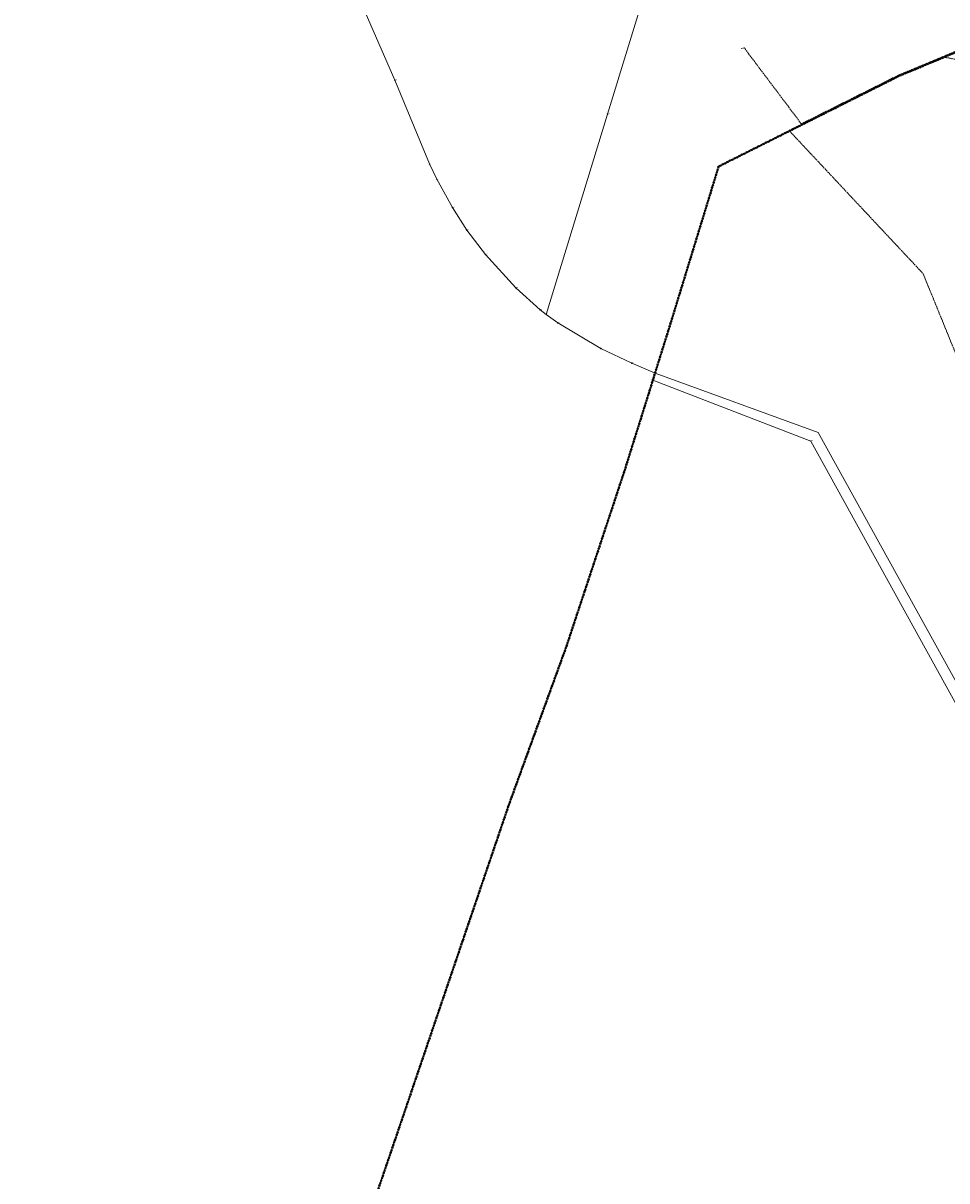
# Model space of a CAD drawing. Header units: metres. Extents: x 6524698 to 6533081, y 5883213 to 5896811.
# Tile 84 of 167: x 6527199 to 6528059, y 5890801 to 5891880. Entities that reach past the tile are written whole.
import ezdxf
from ezdxf.enums import TextEntityAlignment as Align

# ---------------------------------------------------------------- set-up
doc = ezdxf.new("R2010")
doc.units = ezdxf.units.M
doc.header["$MEASUREMENT"] = 0
for name, pattern in [('mapa zasadnicza$0$1.5_0.5', [2, 1.5, -0.5]), ('mapa zasadnicza$0$1.5_1.0', [2.5, 1.5, -1]), ('mapa zasadnicza$0$219-500', [0]), ('mapa zasadnicza$0$egkk-500', [2, 1.5, -0.5]), ('mapa zasadnicza$0$egug-500', [1, 0.5, -0.5])]:
    doc.linetypes.add(name, pattern=pattern)
doc.layers.get('0').update_dxf_attribs({"lineweight": 0})
for name, color, linetype in [('mapa zasadnicza$0$202-punkt graniczny', 7, 'Continuous'), ('mapa zasadnicza$0$202-punkt graniczny-Atr103', 7, 'Continuous'), ('mapa zasadnicza$0$203-punkt graniczny', 7, 'Continuous'), ('mapa zasadnicza$0$203-punkt graniczny-Atr103', 7, 'Continuous'), ('mapa zasadnicza$0$203-punkt graniczny-Atr104', 7, 'Continuous'), ('mapa zasadnicza$0$216-obręb ewidencyjny', 7, 'Continuous'), ('mapa zasadnicza$0$217-kontur klasyfikacyjny', 7, 'Continuous'), ('mapa zasadnicza$0$218-kontur użytku gruntowego', 7, 'Continuous'), ('mapa zasadnicza$0$219-działka ewidencyjna', 7, 'Continuous'), ('mapa zasadnicza$0$przewód elektroenergetyczny podziemny - ob. projektowany', 7, 'Continuous'), ('mapa zasadnicza$0$przewód elektroenergetyczny podziemny - ob. projektowany-Atr1', 7, 'Continuous')]:
    doc.layers.add(name, color=color, linetype=linetype)
doc.styles.add('mapa zasadnicza$0$STANDARD', font='Working1250', dxfattribs={"width": 0.75})

# ---------------------------------------------------------------- blocks, each defined once
blk = doc.blocks.new('mapa zasadnicza$0$202')
at = {"color": 0, "linetype": 'Continuous', "lineweight": 0}
blk.add_circle((0, 0), 0.25, dxfattribs=at)
blk = doc.blocks.new('mapa zasadnicza$0$203')
at = {"linetype": 'Continuous', "lineweight": 0}
h = blk.add_hatch(color=0, dxfattribs=at)
edge = h.paths.add_edge_path()
edge.add_arc((0, 0), 0.045, 0, 360)

msp = doc.modelspace()

# ---------------------------------------------------------------- linework, layer by layer
at = {"layer": 'mapa zasadnicza$0$216-obręb ewidencyjny', "color": 7, "linetype": 'mapa zasadnicza$0$1.5_1.0', "lineweight": 35, "flags": 128}
for points in [[(6528080.19, 5893144.58), (6528061.74, 5893201.21), (6528047.55, 5893241.88), (6528024.92, 5893315.29), (6528008.56, 5893361.13), (6527994.3, 5893412.78), (6527972.36, 5893501.34), (6527968.55, 5893513.63), (6527970.79, 5893518.44), (6527970.73, 5893522.51), (6527967.45, 5893552.31), (6527966.7, 5893563.53), (6527962.24, 5893630.13), (6528051.1, 5893681.86), (6528093.51, 5893704.95), (6528160.44, 5893751.29), (6528192.4, 5893787.97), (6528212.45, 5893801.88), (6528235.37, 5893817.79), (6528263.34, 5893839.22), (6528292.63, 5893867.35), (6528325.94, 5893899.11), (6528322.17, 5893903.05), (6528250.73, 5893995.91), (6528184.31, 5894083.49), (6528144.78, 5894142.59), (6528140.26, 5894150.17), (6528112.08, 5894189.3), (6528016.98, 5894319.35), (6528001.44, 5894344.63), (6527975.61, 5894386.54), (6527948.25, 5894431.11), (6527919.91, 5894480.01), (6527892.39, 5894527.5), (6527882.42, 5894543.56), (6527855.65, 5894587.93), (6527823.65, 5894640.97), (6527805.93, 5894633.3), (6527750.7, 5894622.26), (6527703.08, 5894611.82), (6527660.79, 5894602.88), (6527644.2, 5894599.12), (6527623.22, 5894594.36), (6527546.55, 5894577.52), (6527485.04, 5894564.12), (6527442.59, 5894555.97), (6527376.5, 5894538.97), (6527356.91, 5894534.04), (6527324.89, 5894525.35), (6527242.36, 5894508.66), (6527235, 5894507.23), (6527228.04, 5894506.29), (6527159.89, 5894496.69), (6527053.58, 5894471.18), (6527004.75, 5894459.61), (6526977.15, 5894360.97), (6526895.2, 5894390.7), (6526886.54, 5894409.25), (6526848.25, 5894423.17), (6526790.81, 5894405.63), (6526783.96, 5894403.77), (6526751.66, 5894393.24), (6526675.52, 5894369.12), (6526524.19, 5894423.84), (6526526.13, 5894397.23), (6526528.98, 5894342.85), (6526531.21, 5894300.39), (6526524.41, 5894296.52), (6526520.88, 5894294.84), (6526433.18, 5894243.61), (6526409.32, 5894231.32), (6526314.07, 5894204.53), (6526268.73, 5894188.91), (6526258.95, 5894183.01), (6526232.67, 5894174.45), (6526048.77, 5894185.58), (6526028.42, 5894185.14), (6525944.02, 5894189.55), (6525880.8, 5894192.86), (6525865.46, 5894208.87), (6525815.37, 5894268.24), (6525725.76, 5894354.61), (6525677.43, 5894405.04), (6525642.47, 5894443.85), (6525631.75, 5894455.74), (6525621.46, 5894467.17), (6525618.11, 5894470.89), (6525610.84, 5894478.96), (6525545.06, 5894551.99), (6525537.2, 5894560.72), (6525460.52, 5894338.76), (6525456.21, 5894326.33), (6525450.16, 5894308.9), (6525445.22, 5894294.63), (6525423.21, 5894231.15), (6525415.4, 5894208.63), (6525399.64, 5894161.49), (6525369.98, 5894072.79), (6525342.34, 5893997.91), (6525337.4, 5893981.36), (6525266.58, 5893924.52), (6525217.93, 5893885.48), (6525120.08, 5893806.06), (6525080.21, 5893781.94), (6525034.62, 5893753.64), (6524956.86, 5893706.08), (6524954.17, 5893701.72), (6524952.33, 5893698.77), (6524951.12, 5893696.84), (6524924.06, 5893653.68), (6524922.11, 5893650.61), (6524908.03, 5893628.41), (6524885.99, 5893594.37), (6524823.72, 5893494.6), (6524818.62, 5893484.85), (6524776.38, 5893404.01), (6524760.03, 5893372.45), (6524743.69, 5893340.87), (6524727.34, 5893309.3), (6524725.32, 5893305.6), (6524701.12, 5893258.79), (6524698.5, 5893253.75), (6524741.55, 5893198.86), (6524787.16, 5893135.47), (6524797.48, 5893113.55), (6524827.59, 5893049.65), (6524848.15, 5892993.16), (6524885, 5892891.94), (6524886.71, 5892887.25), (6524900.94, 5892860.83), (6524938.01, 5892801.88), (6524942.47, 5892794.78), (6524958.2, 5892763.24), (6524982.49, 5892709.34), (6524989.65, 5892692.64), (6525021.29, 5892644.7), (6525047.57, 5892607.1), (6525072.42, 5892559.28), (6525080.98, 5892544.34), (6525104.23, 5892503.81), (6525105.73, 5892501.2), (6525124.09, 5892461.96), (6525158, 5892390.4), (6525163.69, 5892366.6), (6525187.74, 5892266.07), (6525200.42, 5892203.7), (6525210.27, 5892167.69), (6525235.54, 5892075.31), (6525239, 5892035.46), (6525241.84, 5892018.03), (6525246.18, 5891943.28), (6525246.02, 5891937.6), (6525245.65, 5891924.05), (6525244.65, 5891887.35), (6525244.88, 5891861.21), (6525245.32, 5891811.32), (6525234.24, 5891649.83), (6525224.07, 5891546.78), (6525208.12, 5891507.31), (6525193.48, 5891471.08), (6525186.45, 5891448.59), (6525184.14, 5891444.14), (6525180.5, 5891437.11), (6525176.64, 5891433.3), (6525163.56, 5891420.57), (6525150.33, 5891406.73), (6525149.34, 5891405.88), (6525147.46, 5891404.1), (6525146.26, 5891402.89), (6525142.82, 5891399.45), (6525132.06, 5891389.06), (6525128.35, 5891385.34), (6525124.8, 5891381.67), (6525121.13, 5891378.06), (6525095.65, 5891351.83), (6525053.05, 5891307.97), (6525038.88, 5891292.8), (6525015.99, 5891261.95), (6524996.02, 5891237.19), (6524958.43, 5891186.61), (6524908.74, 5891119.69), (6524979.34, 5891082.37), (6525035.16, 5891054.09), (6525074.44, 5891035.78), (6525140.68, 5891002.24), (6525158.27, 5890993.31), (6525169.95, 5890987.37), (6525189.03, 5890979.26), (6525225.79, 5890963.63), (6525241.68, 5890952.94), (6525280.63, 5890926.71), (6525286.23, 5890923.62), (6525353.13, 5890886.67), (6525387.9, 5890862.89), (6525416.13, 5890848.06), (6525465.51, 5890821.53), (6525489.55, 5890809.17), (6525532.35, 5890788.13), (6525593.44, 5890757.92), (6525656.38, 5890722.42), (6525712.1, 5890690.97), (6525744.09, 5890674.26), (6525753.93, 5890669.12), (6525811.57, 5890638.94), (6525889.01, 5890598.56), (6525902.26, 5890595.95), (6525968.12, 5890559.29), (6526048.15, 5890515.81), (6526148.09, 5890465.98), (6526205.96, 5890434.59), (6526262.38, 5890404.11), (6526332.75, 5890374.64), (6526425.41, 5890334.29), (6526595.63, 5890279.11), (6526573.45, 5890132.21), (6526575.25, 5890133.06), (6526592.18, 5890129.32), (6526722.43, 5890098.71), (6526728.64, 5890098.03), (6526735.76, 5890098.07), (6526740.34, 5890097.85), (6526742.25, 5890097.45), (6526749.57, 5890095.95), (6526757.09, 5890094.4), (6526758.07, 5890090.77), (6526792.43, 5890086.11), (6526812.21, 5890083.05), (6526890.35, 5890080.91), (6526909.87, 5890084.83), (6526952.34, 5890094.44), (6526971.01, 5890104.38), (6526981, 5890111.26), (6526988.84, 5890116.67), (6527008.52, 5890134.26), (6527045.63, 5890148.55), (6527057.31, 5890152.25), (6527077.89, 5890166.68), (6527165.07, 5890215.69), (6527220.83, 5890245.22), (6527241.28, 5890253.87), (6527273.45, 5890274.12), (6527288.1, 5890288.63), (6527313.38, 5890308.14), (6527321.27, 5890314.22), (6527338.23, 5890321.73), (6527355.64, 5890331.57), (6527391.42, 5890349.92), (6527454.67, 5890547.02), (6527509.07, 5890729.27), (6527517.65, 5890758.02), (6527651.09, 5891150.82), (6527705.03, 5891299.34), (6527759.25, 5891463.12), (6527785.51, 5891547.1), (6527787.58, 5891553.86), (6527801.61, 5891598.79), (6527846.82, 5891746.29), (6528014.33, 5891830.31), (6528198.8, 5891907.55), (6528440.31, 5891996.73), (6528394.78, 5892128.68), (6528377.11, 5892179.95), (6528349.09, 5892260.65), (6528334.62, 5892315.93), (6528299.61, 5892411.02), (6528296.22, 5892421.59), (6528276.69, 5892498.16), (6528274.02, 5892507.32), (6528253.12, 5892581.84), (6528217.45, 5892695.43), (6528216.98, 5892718.27), (6528214.23, 5892726.13), (6528211.23, 5892742.29), (6528202.22, 5892766.07), (6528192.07, 5892792.85), (6528171.14, 5892860.59), (6528166.45, 5892875.8), (6528118.84, 5893029.51), (6528114.87, 5893046.22), (6528103.06, 5893080.73)], [(6528810.71, 5892032.32), (6528743.5, 5892026.91), (6528665.82, 5892020.2), (6528618.95, 5892016.86), (6528446.42, 5891995.98), (6528440.31, 5891996.73), (6528198.8, 5891907.55), (6528014.33, 5891830.31), (6527846.82, 5891746.29), (6527801.61, 5891598.79), (6527787.58, 5891553.86), (6527785.51, 5891547.1), (6527759.25, 5891463.12), (6527705.03, 5891299.34), (6527651.09, 5891150.82), (6527517.65, 5890758.02), (6527509.07, 5890729.27), (6527454.67, 5890547.02), (6527391.42, 5890349.92), (6527469.9, 5890380.85), (6527548.32, 5890411.76), (6527628.31, 5890449.47), (6527701.79, 5890487.35), (6527781.71, 5890531.45), (6527831.96, 5890559.17), (6527894.74, 5890596), (6527918.86, 5890538.44), (6527996.61, 5890364.36), (6528002.77, 5890340.12), (6528015.06, 5890276.2), (6528068.35, 5890122.94), (6528069.52, 5890117.74), (6528086.27, 5890073.01), (6528087.43, 5890069.91), (6528144.14, 5889918.51), (6528178.59, 5889821.74), (6528194.07, 5889776.62), (6528203.76, 5889751.35), (6528219.86, 5889705.13), (6528289.3, 5889557.06), (6528293.69, 5889548.36), (6528315.49, 5889501.75), (6528319.49, 5889494.06), (6528320.3, 5889498.78), (6528374.9, 5889392.75), (6528393.7, 5889357.37), (6528402.97, 5889333.92), (6528406.48, 5889321.22), (6528417.63, 5889287.69), (6528426.72, 5889250.74), (6528427.12, 5889249.1), (6528437.2, 5889208.11), (6528462.62, 5889141.48), (6528476.98, 5889088.52), (6528479.5, 5889060.26), (6528487.24, 5889042.5), (6528497.03, 5888999.3), (6528513.44, 5888948.22), (6528513.62, 5888944.51), (6528514.32, 5888935.53), (6528517.9, 5888889.57), (6528521.9, 5888874.59), (6528534.18, 5888828.64), (6528537.21, 5888800.87), (6528538.55, 5888788.67), (6528539.84, 5888759.55), (6528540.29, 5888749.47), (6528546.56, 5888728.63), (6528550.89, 5888720.89), (6528554.61, 5888714.22), (6528572.89, 5888682.85), (6528612.6, 5888606.5), (6528643.54, 5888542.38), (6528657.02, 5888506.94), (6528675.5, 5888460.67), (6528681.51, 5888445.9), (6528704.85, 5888377.17), (6528713.34, 5888354.12), (6528741.09, 5888278.42), (6528766.6, 5888207.14), (6528788.71, 5888147.82), (6528812.94, 5888083.84), (6528826.58, 5888045.33), (6528850.06, 5887982.04), (6528866.81, 5887934.63), (6528879.99, 5887896.72), (6528918.8, 5887790.89), (6528952.56, 5887701.57), (6529019.26, 5887707.89), (6529031.01, 5887709.01), (6529109.21, 5887715.92), (6529166.14, 5887721.78), (6529262.28, 5887731.31), (6529282.79, 5887731.14), (6529289.52, 5887663.25), (6529296.91, 5887588.72), (6529312.34, 5887533.26), (6529320.57, 5887503.67), (6529321.72, 5887480.33), (6529315.22, 5887418.55), (6529296.28, 5887374.9), (6529295.89, 5887348.38), (6529295.74, 5887344.56), (6529294.33, 5887253.59), (6529300.1, 5887247.3), (6529460.65, 5887265.28), (6529607.85, 5887282.19), (6529604.22, 5887244.37), (6529619.06, 5887245.53), (6529620.4, 5887245.61), (6529751.62, 5887253.65), (6529836.5, 5887258.86), (6529917.79, 5887263.83), (6530037.96, 5887271.18), (6530037.77, 5887311.55), (6530035.48, 5887465.82), (6530294.87, 5887497.94), (6530342.75, 5887503.87), (6530390.63, 5887509.81), (6530435.08, 5887515.31), (6530469.62, 5887519.59), (6530472.76, 5887520.14), (6530455.94, 5887633.47), (6530452.16, 5887659), (6530429.5, 5887800.32), (6530425.85, 5887820.62), (6530434.17, 5887821.11), (6530435.15, 5887821.09), (6530501.5, 5887826.49), (6530563.57, 5887831.54), (6530569.25, 5887832), (6530626.35, 5887836.71), (6530689.94, 5887841.95), (6530699.77, 5887842.77), (6530753.72, 5887845.97), (6530816.4, 5887849.69), (6530847.34, 5887851.53), (6530851.75, 5887851.79), (6530878, 5887853.36), (6530941.55, 5887857.17), (6531028.05, 5887862.36), (6531029.51, 5887862.54), (6531089.96, 5887870.11), (6531157.91, 5887878.61), (6531147.74, 5887927.21), (6531134.09, 5887992.44), (6531130.39, 5888022.23), (6531130.01, 5888024.33), (6531127.76, 5888039.49), (6531114.28, 5888108.63), (6531110.56, 5888127.5), (6531105.84, 5888172.24), (6531089.18, 5888214.66), (6531070.01, 5888263.46), (6531063.59, 5888283), (6531047.06, 5888328.03), (6531038.58, 5888352.41), (6531021.83, 5888400.87), (6531015.19, 5888413.6), (6531005.83, 5888460.28), (6531006, 5888467.6), (6531006.12, 5888486.87), (6531000.78, 5888546.56), (6530994.46, 5888582.13), (6530992.02, 5888587.87), (6530975.04, 5888631.61), (6530968.96, 5888647.12), (6530918.79, 5888737.7), (6530893.21, 5888788.19), (6530875.95, 5888835.79), (6530824.74, 5888967.12), (6530698.19, 5888957.37), (6530696.88, 5888957.26), (6530690.8, 5888956.75), (6530665.31, 5889016.21), (6530647.2, 5889058.57), (6530634.24, 5889085.41), (6530634.99, 5889106.79), (6530619.51, 5889109.25), (6530602.59, 5889110.21), (6530580.67, 5889109.48), (6530563.76, 5889105.91), (6530556.11, 5889102.91), (6530554.6, 5889108.92), (6530550.45, 5889111.73), (6530532.14, 5889151.93), (6530513.79, 5889192.45), (6530502.04, 5889258.4), (6530482.32, 5889287.2), (6530469.7, 5889327.04), (6530465.02, 5889440.31), (6530478.29, 5889507.42), (6530476.75, 5889539.74), (6530454.68, 5889579.85), (6530444.35, 5889666), (6530447.75, 5889689.9), (6530449.31, 5889721.21), (6530456.42, 5889744.94), (6530489.74, 5889803.92), (6530476.19, 5889829.67), (6530441.37, 5889895.14), (6530436.32, 5889900.67), (6530377.31, 5890013.31), (6530319.1, 5890126.26), (6530282.19, 5890186.6), (6530272.79, 5890201.79), (6530203.17, 5890307.87), (6530172.91, 5890358.56), (6530084.18, 5890524.8), (6530023.66, 5890630.14), (6529988.68, 5890702.02), (6529902.56, 5890854), (6529878.29, 5890895.67), (6529853.22, 5890939.23), (6529790.88, 5891059.39), (6529783.8, 5891073.31), (6529750.15, 5891126.7), (6529715.67, 5891191.31), (6529711.87, 5891220.22), (6529686.86, 5891413.55), (6529894.11, 5891526.79), (6529935.18, 5891550.85), (6529897.51, 5891589.82), (6529852.46, 5891637.21), (6529830.78, 5891658.8), (6529798.22, 5891693.91), (6529778.68, 5891710.68), (6529723.77, 5891769.55), (6529664.88, 5891829.87), (6529592.94, 5891899.3), (6529520.59, 5891969.98), (6529496.71, 5891996.9), (6529443.6, 5892048.07), (6529413.19, 5892074.88), (6529373, 5892116.29), (6529315.87, 5892175.4), (6529302.53, 5892163.8), (6529299.93, 5892161.54), (6529272.43, 5892137.61), (6529198.7, 5892096.25), (6529183.63, 5892087.79), (6529163.27, 5892079.55), (6529137.05, 5892069.83), (6529084.54, 5892065.08), (6528929.03, 5892047.18)]]:
    msp.add_lwpolyline(points, close=True, dxfattribs=at)
at = {"layer": 'mapa zasadnicza$0$217-kontur klasyfikacyjny', "color": 92, "linetype": 'mapa zasadnicza$0$egkk-500', "lineweight": 18, "flags": 128}
for points in [[(6528056.95, 5891848.15), (6528014.33, 5891830.31)], [(6528232.11, 5891813.04), (6528056.95, 5891848.15)], [(6528014.33, 5891830.31), (6527919.98, 5891782.99)], [(6527919.98, 5891782.99), (6527912.78, 5891779.38)], [(6527912.78, 5891779.38), (6528037.27, 5891646.5)], [(6528037.27, 5891646.5), (6528109.42, 5891469.72)]]:
    msp.add_lwpolyline(points, dxfattribs=at)
at = {"layer": 'mapa zasadnicza$0$218-kontur użytku gruntowego', "color": 3, "linetype": 'mapa zasadnicza$0$egug-500', "lineweight": 18, "flags": 128}
for points in [[(6528056.95, 5891848.15), (6528014.33, 5891830.31)], [(6528232.11, 5891813.04), (6528056.95, 5891848.15)], [(6528014.33, 5891830.31), (6527919.98, 5891782.99)], [(6527919.98, 5891782.99), (6527912.78, 5891779.38)], [(6527912.78, 5891779.38), (6528037.27, 5891646.5)], [(6528037.27, 5891646.5), (6528109.42, 5891469.72)]]:
    msp.add_lwpolyline(points, dxfattribs=at)
at = {"layer": 'mapa zasadnicza$0$219-działka ewidencyjna', "color": 7, "linetype": 'mapa zasadnicza$0$219-500', "lineweight": 18, "flags": 128}
for points in [[(6527801.98, 5891986.34), (6527743.37, 5891795.1)], [(6528198.8, 5891907.55), (6528014.33, 5891830.31)], [(6527515.35, 5891895.08), (6527545.21, 5891826.58)], [(6527545.21, 5891826.58), (6527577.55, 5891748.59)], [(6527846.82, 5891746.29), (6528014.33, 5891830.31)], [(6527686.18, 5891608.46), (6527743.37, 5891795.1)], [(6527577.55, 5891748.59), (6527584.35, 5891734.31)], [(6527801.61, 5891598.79), (6527846.82, 5891746.29)], [(6527584.35, 5891734.31), (6527598.91, 5891708.03)], [(6527598.91, 5891708.03), (6527612.32, 5891686.86)], [(6527612.32, 5891686.86), (6527629.57, 5891664.21)], [(6527629.57, 5891664.21), (6527657.98, 5891633.25)], [(6527657.98, 5891633.25), (6527680.45, 5891612.67)], [(6527680.45, 5891612.67), (6527686.18, 5891608.46)], [(6527686.18, 5891608.46), (6527696.95, 5891600.55)], [(6527696.95, 5891600.55), (6527737.02, 5891576.75)], [(6527787.58, 5891553.86), (6527801.61, 5891598.79)], [(6527737.02, 5891576.75), (6527766.04, 5891563.09)], [(6527787.58, 5891553.86), (6527766.04, 5891563.09)], [(6527785.51, 5891547.1), (6527759.25, 5891463.12)], [(6527785.51, 5891547.1), (6527787.58, 5891553.86)], [(6527785.51, 5891547.1), (6527932.61, 5891490.41)], [(6527787.58, 5891553.86), (6527939.55, 5891498.53)], [(6527939.55, 5891498.53), (6528089.37, 5891227.45)], [(6527932.61, 5891490.41), (6528081.64, 5891220.76)], [(6527759.25, 5891463.12), (6527705.03, 5891299.34)], [(6527705.03, 5891299.34), (6527651.09, 5891150.82)], [(6527651.09, 5891150.82), (6527517.65, 5890758.02)]]:
    msp.add_lwpolyline(points, dxfattribs=at)
at = {"layer": 'mapa zasadnicza$0$przewód elektroenergetyczny podziemny - ob. projektowany', "color": 1, "linetype": 'mapa zasadnicza$0$1.5_0.5', "lineweight": 18, "flags": 128}
msp.add_lwpolyline([(6527867.72, 5891856.04), (6527870.55, 5891856.87), (6527923.82, 5891786.03), (6528013.91, 5891831.22), (6528198.43, 5891908.48), (6528216.79, 5891915.26), (6528220.16, 5891919.4), (6528240.79, 5891928.79), (6528266.23, 5891936.42), (6528274.38, 5891936.52), (6528439.05, 5891997.33), (6528393.6, 5892129.02), (6528402.84, 5892136.39), (6528399.39, 5892140.65), (6528400.23, 5892141.38)], dxfattribs=at)

# ---------------------------------------------------------------- block references
at = {"layer": 'mapa zasadnicza$0$202-punkt graniczny', "color": 7, "linetype": 'Continuous', "lineweight": 18}
for p in [(6527545.21, 5891826.58), (6528014.33, 5891830.31), (6527743.37, 5891795.1), (6527577.55, 5891748.59), (6527846.82, 5891746.29), (6527584.35, 5891734.31), (6527598.91, 5891708.03), (6527612.32, 5891686.86), (6527629.57, 5891664.21), (6527657.98, 5891633.25), (6527680.45, 5891612.67), (6527686.18, 5891608.46), (6527696.95, 5891600.55), (6527801.61, 5891598.79), (6527737.02, 5891576.75), (6527766.04, 5891563.09), (6527785.51, 5891547.1), (6527787.58, 5891553.86), (6527759.25, 5891463.12), (6527705.03, 5891299.34), (6527651.09, 5891150.82)]:
    msp.add_blockref('mapa zasadnicza$0$202', p, dxfattribs=at)
at = {"layer": 'mapa zasadnicza$0$203-punkt graniczny', "color": 7, "linetype": 'Continuous', "lineweight": 18}
for p in [(6527939.55, 5891498.53), (6527932.61, 5891490.41)]:
    msp.add_blockref('mapa zasadnicza$0$203', p, dxfattribs=at)

# ---------------------------------------------------------------- texts
at = {"layer": 'mapa zasadnicza$0$202-punkt graniczny-Atr103', "color": 7, "style": 'mapa zasadnicza$0$STANDARD', "width": 0.667}
for s, p in [('1730', (6527545.21, 5891826.58)), ('13785', (6528014.33, 5891830.31)), ('1796', (6527743.37, 5891795.1)), ('1731', (6527577.55, 5891748.59)), ('13783', (6527846.82, 5891746.29)), ('1732', (6527584.35, 5891734.31)), ('1733', (6527598.91, 5891708.03)), ('1734', (6527612.32, 5891686.86)), ('1735', (6527629.57, 5891664.21)), ('1736', (6527657.98, 5891633.25)), ('1737', (6527680.45, 5891612.67)), ('1738', (6527686.18, 5891608.46)), ('1739', (6527696.95, 5891600.55)), ('13781', (6527801.61, 5891598.79)), ('1740', (6527737.02, 5891576.75)), ('1741', (6527766.04, 5891563.09)), ('2078', (6527785.51, 5891547.1)), ('2093', (6527787.58, 5891553.86)), ('2079', (6527759.25, 5891463.12)), ('2080', (6527705.03, 5891299.34)), ('2081', (6527651.09, 5891150.82))]:
    msp.add_text(s, height=0.75, dxfattribs=at).set_placement(p)
at = {"layer": 'mapa zasadnicza$0$203-punkt graniczny-Atr103', "color": 7, "style": 'mapa zasadnicza$0$STANDARD', "width": 0.667}
msp.add_text('5308', height=0.75, dxfattribs=at).set_placement((6527932.61, 5891490.41), align=Align.BOTTOM_LEFT)
at = {"layer": 'mapa zasadnicza$0$203-punkt graniczny-Atr104', "color": 7, "style": 'mapa zasadnicza$0$STANDARD', "width": 0.667}
msp.add_text('3859', height=0.75, dxfattribs=at).set_placement((6527939.55, 5891498.53))
at = {"layer": 'mapa zasadnicza$0$przewód elektroenergetyczny podziemny - ob. projektowany-Atr1', "color": 1, "style": 'mapa zasadnicza$0$STANDARD', "width": 0.667}
for rotation, p in [(26.639, (6528000.72, 5891824.6)), (306.942, (6527895.34, 5891823.9))]:
    msp.add_text('proj. e', height=0.75, rotation=rotation, dxfattribs=at).set_placement(p, align=Align.MIDDLE_LEFT)

doc.saveas('drawing.dxf')
